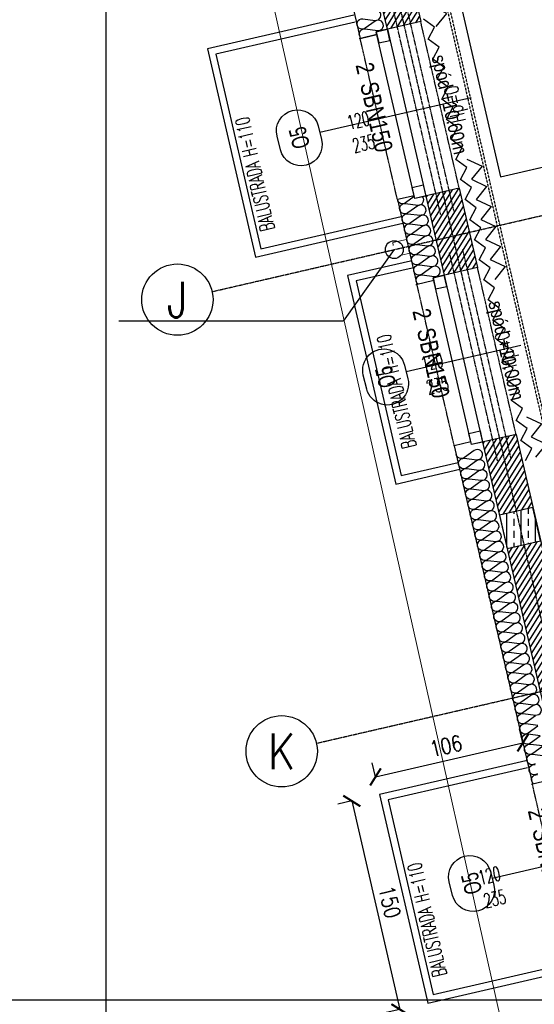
# Model space of a CAD drawing. Header units: millimetres. Extents: x 69081 to 158617, y -37521 to -9534.
# Tile 94 of 256: x 110661 to 111022, y -19761 to -19071. Entities that reach past the tile are written whole.
import ezdxf
from ezdxf.enums import TextEntityAlignment as Align

# ---------------------------------------------------------------- set-up
doc = ezdxf.new("R2010")
doc.units = ezdxf.units.MM
for name, pattern in [('DO', [0.8, 0.6, -0.1, 0, -0.1]), ('DP', [0.5, 0.3, -0.2]), ('KRESKOWA-SREDNIA', [0.2, 0.12, -0.08]), ('Przerywana', [240, 120, -120])]:
    doc.linetypes.add(name, pattern=pattern)
for name, color, linetype in [('0_oświetlenie', 7, 'Continuous'), ('A-----SZ', 8, 'Continuous'), ('A-BUD-MA-MATERIALY', 8, 'Continuous'), ('A-MEB', 8, 'Continuous'), ('A-OSI', 8, 'DO'), ('A-SCI', 7, 'Continuous'), ('AM DRZWI ZEWN', 1, 'Continuous'), ('BA_okn', 7, 'Continuous'), ('BA_okp', 2, 'Continuous'), ('BA_okw', 1, 'DP'), ('BA_sym', 7, 'Continuous'), ('BA_txs', 2, 'Continuous'), ('BA_WIC', 1, 'Continuous'), ('BI_sym', 7, 'Continuous'), ('BI_szr', 8, 'Continuous'), ('BZ_sym', 7, 'Continuous'), ('JS_DACH', 3, 'Continuous'), ('JS_OLKA KONSTR', 231, 'Continuous'), ('Nadproża', 5, 'DO'), ('R-----OP', 1, 'Continuous'), ('ramka', 1, 'Continuous'), ('RYNNY', 3, 'Continuous'), ('słupy', 1, 'Continuous')]:
    doc.layers.add(name, color=color, linetype=linetype)
doc.layers.add('320-W Umeblowanie_Nr_pióra__84', color=7, linetype='Continuous', lineweight=13)
doc.layers.add('OPIS', color=7, linetype='Continuous', lineweight=25)
doc.styles.add('BIKTS', font='bikromsw.shx', dxfattribs={"width": 0.85})
doc.styles.add('ROMANS', font='romans.shx', dxfattribs={"height": 1})
doc.styles.add('WYM--ROMANSSHX-08', font='ROMANS.SHX', dxfattribs={"width": 0.8})
doc.dimstyles.new('ROMANSSHX-K5002508105012', dxfattribs={"dimscale": 50, "dimtxt": 0.22, "dimasz": 0.2, "dimexe": 0.2, "dimexo": 0.5, "dimgap": 0.09, "dimtad": 1, "dimdec": 3, "dimrnd": 0.5, "dimdsep": 46, "dimtxsty": 'WYM--ROMANSSHX-08', "dimblk1": 'ARCHTICK', "dimblk2": 'ARCHTICK', "dimsah": 1, "dimcen": 0.1, "dimclrd": 1, "dimclre": 1, "dimclrt": 2, "dimadec": 0, "dimazin": 0, "dimtfac": 1, "dimtdec": 3, "dimtix": 1, "dimtmove": 2, "dimatfit": 3, "dimfxl": 0.5, "dimfxlon": 1, "dimtolj": 1, "dimarcsym": 0})

# ---------------------------------------------------------------- blocks, each defined once
blk = doc.blocks.new('A$C19277BFE')
at = {"layer": 'A-MEB', "linetype": 'Continuous'}
for p, q in [((53.01, 90), (200, 90)), ((200, 90), (200, 0)), ((72.04, 9.16), (35.57, 56.81)), ((200, 0), (89.48, 0))]:
    blk.add_line(p, q, dxfattribs=at)
at = {"layer": 'A-MEB'}
for p in [(53.01, 47.65), (68.3, 21.18)]:
    blk.add_line(p, (68.3, 47.65), dxfattribs=at)
at = {"layer": 'A-MEB', "linetype": 'Continuous'}
blk.add_lwpolyline([(94.24, 0), (0, 0), (0, 90), (56.12, 90)], dxfattribs=at)
for centre, start in [((53.01, 68.82), 90), ((89.48, 21.18), 180)]:
    blk.add_arc(centre, 21.18, start, 270, dxfattribs=at)
blk = doc.blocks.new('enr')
blk.add_circle((0, 0), 0.5)
at = {"style": 'ROMANS', "width": 0.85}
blk.add_attdef('NR', text='', height=0.5, dxfattribs=at).set_placement((0, 0), align=Align.MIDDLE_CENTER)
blk = doc.blocks.new('osie')
at = {"layer": 'A-OSI'}
for p, q in [((16711.32, -41330.41), (17353.6, -44112.43)), ((16711.47, -42100.31), (18613.45, -41661.2)), ((16784.58, -42416.98), (18686.55, -41977.87))]:
    blk.add_line(p, q, dxfattribs=at)
at = {"layer": 'BI_sym', "xscale": 50, "yscale": 50, "zscale": 50}
for p, values in [((16687.11, -42105.93), {'NR': 'J'}), ((16760.22, -42422.6), {'NR': 'K'})]:
    blk.add_blockref('enr', p, dxfattribs=at).add_auto_attribs(values)
blk = doc.blocks.new('_ARCHTICK')
at = {"color": 0, "linetype": 'ByBlock', "const_width": 0.15}
blk.add_lwpolyline([(-0.5, -0.5), (0.5, 0.5)], dxfattribs=at)
blk = doc.blocks.new('*D3039')
at = {"layer": 'A-SCI', "color": 1, "lineweight": -2, "transparency": 16777216}
for p, q in [((110893.9, -19618.6), (110884.16, -19620.85)), ((110893.9, -19618.6), (110927.64, -19764.76)), ((110927.64, -19764.76), (110917.9, -19767.01))]:
    blk.add_line(p, q, dxfattribs=at)
at = {"layer": 'Defpoints', "color": 0, "lineweight": 5, "transparency": 16777216}
for p in [(110913.39, -19614.11), (110927.64, -19764.76), (110947.13, -19760.26)]:
    blk.add_point(p, dxfattribs=at)
at = {"layer": 'A-SCI', "color": 1, "lineweight": -2, "transparency": 16777216, "xscale": 10, "yscale": 10, "zscale": 10}
for p, rotation in [((110893.9, -19618.6), 102.9999999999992), ((110927.64, -19764.76), 282.9999999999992)]:
    blk.add_blockref('_ARCHTICK', p, dxfattribs=dict(at, rotation=rotation))
at = {"layer": 'A-SCI', "color": 2, "transparency": 16777216, "insert": (110920.52, -19689.43), "char_height": 11, "attachment_point": 5, "rotation": 283, "style": 'WYM--ROMANSSHX-08'}
blk.add_mtext('\\A1;150', dxfattribs=at)
blk = doc.blocks.new('*D3040')
at = {"layer": 'A-SCI', "color": 1, "lineweight": -2, "transparency": 16777216}
for p, q in [((111013.81, -19577.86), (111011.56, -19568.12)), ((110910.53, -19601.7), (111013.81, -19577.86)), ((110910.53, -19601.7), (110908.28, -19591.96))]:
    blk.add_line(p, q, dxfattribs=at)
at = {"layer": 'Defpoints', "color": 0, "lineweight": 5, "transparency": 16777216}
for p in [(111013.81, -19577.86), (111016.67, -19590.26), (110913.39, -19614.11)]:
    blk.add_point(p, dxfattribs=at)
at = {"layer": 'A-SCI', "color": 1, "lineweight": -2, "transparency": 16777216, "xscale": 10, "yscale": 10, "zscale": 10}
for p, rotation in [((111013.81, -19577.86), 13.00000000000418), ((110910.53, -19601.7), 193.0000000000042)]:
    blk.add_blockref('_ARCHTICK', p, dxfattribs=dict(at, rotation=rotation))
at = {"layer": 'A-SCI', "color": 2, "transparency": 16777216, "insert": (110959.92, -19580.04), "char_height": 11, "attachment_point": 5, "rotation": 13, "style": 'WYM--ROMANSSHX-08'}
blk.add_mtext('\\A1;106', dxfattribs=at)
blk = doc.blocks.new('Rura spustowa złożona 24')
at = {"layer": '320-W Umeblowanie_Nr_pióra__84', "color": 7, "linetype": 'Przerywana', "lineweight": 13, "flags": 128}
blk.add_lwpolyline([(-50, 50), (-50, -50), (50, -50), (50, 50)], close=True, dxfattribs=at)
blk = doc.blocks.new('symnadpr')
at = {"style": 'BIKTS', "width": 0.8}
blk.add_attdef('SZT_NADPR', text='', height=25, dxfattribs=at).set_placement((-48.7, -11.7), align=Align.RIGHT)
blk.add_attdef('NAZNADPR', (-42.6, -11.7), '', height=25, dxfattribs=at)
blk = doc.blocks.new('A$C04435ce7')
at = {"layer": 'BI_szr'}
h = blk.add_hatch(dxfattribs=at)
h.set_pattern_fill('BIK_ZELBET', color=256, scale=5, angle=45, style=0)
h.set_pattern_definition([(90, (332.648, 1895.786), (-10, 2e-15), []), (90, (337.648, 1900.786), (-10, 2e-15), [5, -3.5])])
h.paths.add_polyline_path([(318.82, 1873.41), (342.2, 1878.81), (336.8, 1902.19), (313.42, 1896.79)])
at = {"layer": 'Nadproża', "ltscale": 0.75}
for p, q in [((272.2, 2107.4), (238.46, 2253.56)), ((281.54, 2109.56), (247.79, 2255.71)), ((312.03, 1934.91), (278.28, 2081.07)), ((321.36, 1937.07), (287.62, 2083.22))]:
    blk.add_line(p, q, dxfattribs=at)
at = {"layer": 'słupy', "color": 4}
blk.add_lwpolyline([(318.82, 1873.41), (342.2, 1878.81), (336.8, 1902.19), (313.42, 1896.79)], close=True, dxfattribs=at)
at = {"layer": 'BZ_sym'}
ref = blk.add_blockref('symnadpr', (226.48, 2179.27), dxfattribs=dict(at, xscale=0.4999999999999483, yscale=0.4999999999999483, zscale=0.4999999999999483, rotation=283.0000000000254))
ref.add_attrib('naznadpr', 'SBN150', (215.55, 2198.81), dxfattribs={"height": 12.5, "rotation": 283, "style": 'BIKTS', "width": 0.8})
ref.add_attrib('szt_nadpr', '2', dxfattribs={"height": 12.5, "rotation": 283, "style": 'BIKTS', "width": 0.8}).set_placement((214.1, 2205.1), align=Align.RIGHT)
ref = blk.add_blockref('symnadpr', (266.3, 2006.78), dxfattribs=dict(at, xscale=0.4999999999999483, yscale=0.4999999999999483, zscale=0.4999999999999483, rotation=283.0000000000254))
ref.add_attrib('naznadpr', 'SBN150', (255.37, 2026.32), dxfattribs={"height": 12.5, "rotation": 283, "style": 'BIKTS', "width": 0.8})
ref.add_attrib('szt_nadpr', '2', dxfattribs={"height": 12.5, "rotation": 283, "style": 'BIKTS', "width": 0.8}).set_placement((253.92, 2032.61), align=Align.RIGHT)
ref = blk.add_blockref('symnadpr', (347.19, 1656.41), dxfattribs=dict(at, xscale=0.4999999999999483, yscale=0.4999999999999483, zscale=0.4999999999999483, rotation=283.0000000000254))
ref.add_attrib('naznadpr', 'SBN150', (336.26, 1675.95), dxfattribs={"height": 12.5, "rotation": 283, "style": 'BIKTS', "width": 0.8})
ref.add_attrib('szt_nadpr', '2', dxfattribs={"height": 12.5, "rotation": 283, "style": 'BIKTS', "width": 0.8}).set_placement((334.81, 1682.24), align=Align.RIGHT)
at = {"layer": 'OPIS', "char_height": 10, "width": 160, "attachment_point": 1, "rotation": 283, "style": 'WYM--ROMANSSHX-08'}
for insert in [(275.37, 2220.52), (315.19, 2048.03)]:
    blk.add_mtext('{\\fArial|b0|i0|c238|p34;spód +10.00m}', dxfattribs=dict(at, insert=insert))
blk = doc.blocks.new('symdrz')
blk.add_lwpolyline([(-10, -30, -1), (-10, 30), (10, 30, -1), (10, -30)], format="xyb", close=True)
at = {"style": 'BIKTS', "width": 0.8}
blk.add_attdef('SZERDRZ', text='', height=25, dxfattribs=at).set_placement((77.1, 8.8), align=Align.CENTER)
blk.add_attdef('SYMDRZ', text='', height=25, dxfattribs=at).set_placement((0, 0), align=Align.MIDDLE)
blk.add_attdef('WYSDRZ', text='', height=25, dxfattribs=at).set_placement((77.1, -9.5), align=Align.TOP_CENTER)
blk = doc.blocks.new('A$C3901f979')
at = {"layer": 'AM DRZWI ZEWN'}
ref = blk.add_blockref('symdrz', (19.21, 2237.48), dxfattribs=dict(at, xscale=0.4950000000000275, yscale=0.4950000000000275, zscale=0.4950000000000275, rotation=104.0497633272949))
ref.add_attrib('Symdrz', 'O5', dxfattribs={"layer": 'BA_sym', "height": 12, "rotation": 104.04976, "style": 'BIKTS', "width": 0.7}).set_placement((19.21, 2237.48), align=Align.MIDDLE_CENTER)
ref = blk.add_blockref('symdrz', (79.69, 2069.76), dxfattribs=dict(at, xscale=0.4950000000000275, yscale=0.4950000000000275, zscale=0.4950000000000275, rotation=104.0497633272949))
ref.add_attrib('Symdrz', 'O5', dxfattribs={"layer": 'BA_sym', "height": 12, "rotation": 104.04976, "style": 'BIKTS', "width": 0.7}).set_placement((79.69, 2069.76), align=Align.MIDDLE_CENTER)
ref = blk.add_blockref('symdrz', (139.92, 1714.62), dxfattribs=dict(at, xscale=0.4950000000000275, yscale=0.4950000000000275, zscale=0.4950000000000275, rotation=104.0497633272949))
ref.add_attrib('Symdrz', 'O5', dxfattribs={"layer": 'BA_sym', "height": 12, "rotation": 104.04976, "style": 'BIKTS', "width": 0.7}).set_placement((139.92, 1714.62), align=Align.MIDDLE_CENTER)
blk = doc.blocks.new('*U2991')
blk.add_lwpolyline([(30, 5), (30, 832), (895, 832), (895, 5)], close=True)

msp = doc.modelspace()

# ---------------------------------------------------------------- hatches: boundary and pattern name
at = {"layer": 'A-----SZ'}
h = msp.add_hatch(dxfattribs=at)
h.set_pattern_fill('ANSI31', color=256, angle=13.0000002)
h.set_pattern_definition([(58, (77490.6076, -6101.763), (-2.6925527, 1.68249366), [])])
h.paths.add_polyline_path([(110899.4286, -18993.3352), (110922.8135, -18987.9364), (110942.2465, -19072.1099), (110918.8616, -19077.5087)])
h = msp.add_hatch(dxfattribs=at)
h.set_pattern_fill('ANSI31', color=256, angle=13.0000002)
h.set_pattern_definition([(58, (77530.43, -6274.253), (-2.6925527, 1.68249366), [])])
h.paths.add_polyline_path([(110945.8557, -19194.4331), (110969.2406, -19189.0343), (110982.0689, -19244.5996), (110958.684, -19249.9985)])
h = msp.add_hatch(dxfattribs=at)
h.set_pattern_fill('ANSI31', color=256, angle=13.0000002)
h.set_pattern_definition([(58, (77569.2533, -6442.415), (-2.6925527, 1.68249366), [])])
h.paths.add_polyline_path([(110985.6781, -19366.9229), (111009.063, -19361.5241), (111020.8921, -19412.7618), (110997.5073, -19418.1606)])
h = msp.add_hatch(dxfattribs=at)
h.set_pattern_fill('ANSI31', color=256, angle=13.0000002)
h.set_pattern_definition([(58, (77611.3192, -6624.6222), (-2.6925527, 1.68249366), [])])
h.paths.add_polyline_path([(111002.9061, -19441.5455), (111026.291, -19436.1466), (111062.958, -19594.969), (111039.5731, -19600.3678)])

# ---------------------------------------------------------------- linework, layer by layer
at = {"color": 5}
msp.add_lwpolyline([(109057.9191, -19758.1136), (112022.4392, -19758.1136), (112022.4392, -20828.5147), (109057.9191, -20828.5147)], close=True, dxfattribs=at)
at = {"layer": '0_oświetlenie', "color": 7, "lineweight": 5, "elevation": 1}
msp.add_lwpolyline([(111353.9326, -21359.284), (114660.1136, -21359.284), (114644.1136, -18638.284), (113105.1136, -18638.284), (113105.1136, -19854.284), (112602.3789, -19854.284), (112319.9319, -18630.8715), (110820.3763, -18977.0712), (111353.9326, -21359.284)], dxfattribs=at)
at = {"layer": 'A-BUD-MA-MATERIALY'}
for points in [[(110899.3132, -19081.9257, -0.53909743), (110903.3274, -19077.2869), (110911.8837, -19078.4179, 1.47258809), (110910.2196, -19071.7983), (110903.3397, -19076.7515, -1.47258809), (110901.6756, -19070.1319), (110910.2319, -19071.2629, 1.47258809), (110908.5678, -19064.6433)], [(110937.683, -19194.7783), (110931.6027, -19199.1558, -0.54218445), (110925.8646, -19196.9325)], [(110940.3733, -19256.2784, -0.75878438), (110943.1534, -19249.7758), (110951.7097, -19250.9068, 1.47258809), (110950.0456, -19244.2872), (110943.1656, -19249.2404, -1.47258809), (110941.5015, -19242.6209), (110950.0578, -19243.7518, 1.47258809), (110948.3937, -19237.1322), (110941.5138, -19242.0855, -1.47258809), (110939.8497, -19235.4659), (110948.406, -19236.5969, 1.47258809), (110946.7419, -19229.9773), (110939.8619, -19234.9305, -1.47258809), (110938.1978, -19228.311), (110946.7541, -19229.4419, 1.47258809), (110945.09, -19222.8224), (110938.2101, -19227.7756, -1.47258809), (110936.546, -19221.156), (110945.1023, -19222.287, 1.47258809), (110943.4382, -19215.6674), (110936.5582, -19220.6207, -1.47258809), (110934.8941, -19214.0011), (110943.4504, -19215.132, 1.47258809), (110941.7863, -19208.5125), (110934.9064, -19213.4657, -1.47258809), (110933.2423, -19206.8461), (110941.7986, -19207.9771, 1.47258809), (110940.1345, -19201.3575), (110933.2545, -19206.3108, -1.47258809), (110931.5904, -19199.6912), (110940.1467, -19200.8222, 0.66621154), (110943.554, -19194.9645, 0.66621154)], [(111004.7439, -19535.0983, -0.75878438), (111007.524, -19528.5957), (111016.0803, -19529.7266, 1.47258809), (111014.4162, -19523.107), (111007.5363, -19528.0603, -1.47258809), (111005.8722, -19521.4407), (111014.4285, -19522.5717, 1.47258809), (111012.7644, -19515.9521), (111005.8844, -19520.9053, -1.47258809), (111004.2203, -19514.2858), (111012.7766, -19515.4167, 1.47258809), (111011.1125, -19508.7971), (111004.2326, -19513.7504, -1.47258809), (111002.5685, -19507.1308), (111011.1248, -19508.2618, 1.47258809), (111009.4607, -19501.6422), (111002.5807, -19506.5955, -1.47258809), (111000.9166, -19499.9759), (111009.4729, -19501.1068, 1.47258809), (111007.8088, -19494.4873), (111000.9289, -19499.4405, -1.47258809), (110999.2648, -19492.8209), (111007.8211, -19493.9519, 1.47258809), (111006.157, -19487.3323), (110999.277, -19492.2856, -1.47258809), (110997.6129, -19485.666), (111006.1692, -19486.7969, 1.47258809), (111004.5051, -19480.1774), (110997.6252, -19485.1306, -1.47258809), (110995.9611, -19478.511), (111004.5174, -19479.642, 1.47258809), (111002.8533, -19473.0224), (110995.9733, -19477.9757, -1.47258809), (110994.3092, -19471.3561), (111002.8655, -19472.4871, 1.47258809), (111001.2014, -19465.8675), (110994.3215, -19470.8207, -1.47258809), (110992.6574, -19464.2011), (111001.2137, -19465.3321, 1.47258809), (110999.5496, -19458.7125), (110992.6696, -19463.6658, -1.47258809), (110991.0055, -19457.0462), (110999.5618, -19458.1772, 1.47258809), (110997.8977, -19451.5576), (110991.0178, -19456.5108, -1.47258809), (110989.3537, -19449.8912), (110997.91, -19451.0222, 1.47258809), (110996.2459, -19444.4026), (110989.3659, -19449.3559, -1.47258809), (110987.7018, -19442.7363), (110996.2581, -19443.8673, 1.47258809), (110994.594, -19437.2477), (110987.7141, -19442.2009, -1.47258809), (110986.05, -19435.5813), (110994.6063, -19436.7123, 1.47258809), (110992.9422, -19430.0927), (110986.0622, -19435.046, -1.47258809), (110984.3981, -19428.4264), (110992.9544, -19429.5574, 1.47258809), (110991.2903, -19422.9378), (110984.4104, -19427.891, -1.47258809), (110982.7463, -19421.2714), (110991.3026, -19422.4024, 1.47258809), (110989.6385, -19415.7828), (110982.7585, -19420.7361, -1.47258809), (110981.0944, -19414.1165), (110989.6507, -19415.2475, 1.47258809), (110987.9866, -19408.6279), (110981.1067, -19413.5811, -1.47258809), (110979.4426, -19406.9615), (110987.9989, -19408.0925, 1.47258809), (110986.3348, -19401.4729), (110979.4548, -19406.4262, -1.47258809), (110977.7907, -19399.8066), (110986.347, -19400.9376, 1.47258809), (110984.6829, -19394.318), (110977.803, -19399.2712, -1.47258809), (110976.1389, -19392.6517), (110984.6952, -19393.7826, 1.47258809), (110983.0311, -19387.163), (110976.1511, -19392.1163, -1.47258809), (110974.487, -19385.4967), (110983.0433, -19386.6277, 1.47258809), (110981.3792, -19380.0081), (110974.4993, -19384.9613, -1.47258809), (110972.8352, -19378.3418), (110981.3915, -19379.4727, 1.47258809), (110979.7274, -19372.8532), (110972.8474, -19377.8064, -0.55167917), (110967.0888, -19375.4778)], [(111022.6755, -19558.8818), (111015.7955, -19563.835, -1.47258809), (111014.1314, -19557.2154), (111022.6877, -19558.3464, 1.47258809), (111021.0236, -19551.7268), (111014.1437, -19556.6801, -1.47258809), (111012.4796, -19550.0605), (111021.0359, -19551.1915, 1.47258809), (111019.3718, -19544.5719), (111012.4918, -19549.5251, -1.47258809), (111010.8277, -19542.9055), (111019.384, -19544.0365, 1.47258809), (111017.7199, -19537.4169), (111010.84, -19542.3702, -1.47258809), (111009.1759, -19535.7506), (111017.7322, -19536.8816, 1.47258809), (111016.0681, -19530.262), (111009.1881, -19535.2152, -1.47258809), (111007.524, -19528.5957), (111016.0803, -19529.7266, 1.47258809), (111014.4162, -19523.107), (111007.5363, -19528.0603, -1.47258809), (111005.8722, -19521.4407), (111014.4285, -19522.5717, 1.47258809), (111012.7644, -19515.9521), (111005.8844, -19520.9053, -1.47258809), (111004.2203, -19514.2858), (111012.7766, -19515.4167, 1.47258809), (111011.1125, -19508.7971), (111004.2326, -19513.7504, -1.47258809), (111002.5685, -19507.1308), (111011.1248, -19508.2618, 1.47258809), (111009.4607, -19501.6422), (111002.5807, -19506.5955, -1.47258809), (111000.9166, -19499.9759), (111009.4729, -19501.1068, 1.47258809), (111007.8088, -19494.4873), (111000.9289, -19499.4405, -1.47258809), (110999.2648, -19492.8209), (111007.8211, -19493.9519, 1.47258809), (111006.157, -19487.3323), (110999.277, -19492.2856, -1.47258809), (110997.6129, -19485.666), (111006.1692, -19486.7969, 1.47258809), (111004.5051, -19480.1774), (110997.6252, -19485.1306, -1.47258809), (110995.9611, -19478.511), (111004.5174, -19479.642, 1.47258809), (111002.8533, -19473.0224), (110995.9733, -19477.9757, -1.47258809), (110994.3092, -19471.3561), (111002.8655, -19472.4871, 1.47258809), (111001.2014, -19465.8675), (110994.3215, -19470.8207, -1.47258809), (110992.6574, -19464.2011), (111001.2137, -19465.3321, 1.47258809), (110999.5496, -19458.7125), (110992.6696, -19463.6658, -1.47258809), (110991.0055, -19457.0462), (110999.5618, -19458.1772, 1.47258809), (110997.8977, -19451.5576), (110991.0178, -19456.5108, -1.47258809), (110989.3537, -19449.8912), (110997.91, -19451.0222, 1.47258809), (110996.2459, -19444.4026), (110989.3659, -19449.3559, -0.55167917), (110983.6073, -19447.0273)], [(111024.3273, -19566.0367), (111017.4474, -19570.99, -1.47258809), (111015.7833, -19564.3704), (111024.3396, -19565.5014, 1.47258809)], [(111025.9792, -19573.1917), (111019.0992, -19578.1449, -1.47258809), (111017.4351, -19571.5253), (111025.9914, -19572.6563, 1.47258809)], [(111027.631, -19580.3466), (111020.7511, -19585.2999, -1.47258809), (111019.087, -19578.6803), (111027.6433, -19579.8113, 1.47258809)], [(111022.4029, -19592.4548, -1.47258809), (111020.7388, -19585.8352), (111029.2951, -19586.9662, 1.47258809)], [(111024.0548, -19599.6098, -1.47258809), (111022.3907, -19592.9902)], [(111021.2624, -19606.6478, -0.75878438), (111024.0425, -19600.1451)]]:
    msp.add_lwpolyline(points, format="xyb", dxfattribs=at)
at = {"layer": 'A-MEB'}
msp.add_lwpolyline([(111040.898, -18965.806), (110953.2047, -18986.0516), (110998.1949, -19180.9256), (111085.8882, -19160.68)], close=True, dxfattribs=at)
at = {"layer": 'A-MEB', "linetype": 'KRESKOWA-SREDNIA'}
msp.add_lwpolyline([(111044.5379, -19417.5658), (110944.2097, -18982.9967), (110942.261, -18983.4466), (111042.5892, -19418.0157)], dxfattribs=at)
at = {"layer": 'A-MEB'}
for points in [[(110953.0545, -19075.463), (110960.4293, -19066.3497), (110949.8059, -19061.3916)], [(110947.3581, -19084.4147), (110951.8098, -19075.9763), (110944.1095, -19070.3434)], [(110950.6067, -19098.486), (110955.0584, -19090.0476), (110947.3581, -19084.4147)], [(110953.8554, -19112.5574), (110958.307, -19104.119), (110950.6067, -19098.486)], [(110957.104, -19126.6287), (110961.5556, -19118.1903), (110953.8554, -19112.5574)], [(110960.3526, -19140.7001), (110964.8043, -19132.2617), (110957.104, -19126.6287)], [(110963.6012, -19154.7714), (110968.0529, -19146.333), (110960.3526, -19140.7001)], [(110966.8499, -19168.8428), (110971.3015, -19160.4043), (110963.6012, -19154.7714)], [(110970.0985, -19182.9141), (110974.5501, -19174.4757), (110966.8499, -19168.8428)], [(110974.5675, -19168.6458), (110985.1908, -19173.6039), (110977.8161, -19182.7171)], [(110973.3471, -19196.9855), (110977.7988, -19188.547), (110970.0985, -19182.9141)], [(110977.8161, -19182.7171), (110988.4395, -19187.6752), (110981.0647, -19196.7885)], [(110976.5958, -19211.0568), (110981.0474, -19202.6184), (110973.3471, -19196.9855)], [(110981.0647, -19196.7885), (110991.6881, -19201.7465), (110984.3133, -19210.8598)], [(110979.8444, -19225.1281), (110984.296, -19216.6897), (110976.5958, -19211.0568)], [(110984.3133, -19210.8598), (110994.9367, -19215.8179), (110987.562, -19224.9312)], [(110983.093, -19239.1995), (110987.5446, -19230.7611), (110979.8444, -19225.1281)], [(110987.562, -19224.9312), (110998.1853, -19229.8892), (110990.8106, -19239.0025)], [(110986.3416, -19253.2708), (110990.7933, -19244.8324), (110983.093, -19239.1995)], [(110990.8106, -19239.0025), (111001.434, -19243.9606), (110994.0592, -19253.0738)], [(110989.5903, -19267.3422), (110994.0419, -19258.9038), (110986.3416, -19253.2708)], [(110992.8389, -19281.4135), (110997.2905, -19272.9751), (110989.5903, -19267.3422)], [(110996.0875, -19295.4849), (111000.5391, -19287.0464), (110992.8389, -19281.4135)], [(110999.3361, -19309.5562), (111003.7878, -19301.1178), (110996.0875, -19295.4849)], [(111002.5848, -19323.6275), (111007.0364, -19315.1891), (110999.3361, -19309.5562)], [(111005.8334, -19337.6989), (111010.285, -19329.2605), (111002.5848, -19323.6275)], [(111009.082, -19351.7702), (111013.5336, -19343.3318), (111005.8334, -19337.6989)], [(111016.2769, -19349.3091), (111026.9003, -19354.2672), (111019.5255, -19363.3805)], [(111012.3306, -19365.8416), (111016.7823, -19357.4032), (111009.082, -19351.7702)], [(111019.5255, -19363.3805), (111030.1489, -19368.3386), (111022.7741, -19377.4518)], [(111015.5793, -19379.9129), (111020.0309, -19371.4745), (111012.3306, -19365.8416)]]:
    msp.add_lwpolyline(points, dxfattribs=at)
at = {"layer": 'A-SCI', "color": 4}
for p, q in [((110918.8217, -19077.5179), (110890.3907, -18954.3696)), ((110942.2066, -19072.1191), (110911.0267, -19079.3176)), ((110969.2007, -19189.0435), (110938.0209, -19196.242)), ((110982.029, -19244.6089), (110950.8491, -19251.8073)), ((111009.0231, -19361.5333), (110977.8433, -19368.7317))]:
    msp.add_line(p, q, dxfattribs=at)
for points in [[(111532.7293, -18847.1263), (110922.7736, -18987.9456), (110942.2066, -19072.1191)], [(110866.4043, -18939.3813), (110899.7842, -19083.9657), (110911.4766, -19081.2663)], [(110911.0267, -19079.3176), (110911.4766, -19081.2663), (110899.0566, -19084.1337)], [(110938.0209, -19196.242), (110937.571, -19194.2932), (110925.8785, -19196.9926)], [(110950.8491, -19251.8073), (110951.299, -19253.756), (110938.879, -19256.6234)], [(111009.0231, -19361.5333), (111062.9181, -19594.9782)], [(110977.8433, -19368.7317), (110977.3934, -19366.783), (110965.7009, -19369.4824)], [(110965.7009, -19369.4824), (111020.4957, -19606.8248)], [(110985.6382, -19366.9321), (111039.5332, -19600.377)], [(111031.7383, -19602.1766), (111032.1882, -19604.1253), (111019.7681, -19606.9927)]]:
    msp.add_lwpolyline(points, dxfattribs=at)
at = {"layer": 'A-SCI'}
for points in [[(110969.2007, -19189.0435), (110982.029, -19244.6089)], [(110925.8785, -19196.9926), (110939.6066, -19256.4554)], [(110945.8158, -19194.4424), (110958.6441, -19250.0077)]]:
    msp.add_lwpolyline(points, dxfattribs=at)
at = {"layer": 'BA_okn'}
for points in [[(110938.0209, -19196.242), (110911.0267, -19079.3176), (110918.8217, -19077.5179), (110945.8158, -19194.4424)], [(110911.0267, -19079.3176), (110912.8263, -19087.1125), (110920.6213, -19085.3129), (110918.8217, -19077.5179)], [(110938.0209, -19196.242), (110936.2213, -19188.447), (110944.0162, -19186.6474), (110945.8158, -19194.4424)], [(110977.8433, -19368.7317), (110950.8491, -19251.8073), (110958.6441, -19250.0077), (110985.6382, -19366.9321)], [(110950.8491, -19251.8073), (110952.6487, -19259.6022), (110960.4437, -19257.8026), (110958.6441, -19250.0077)], [(110977.8433, -19368.7317), (110976.0436, -19360.9367), (110983.8386, -19359.1371), (110985.6382, -19366.9321)]]:
    msp.add_lwpolyline(points, close=True, dxfattribs=at)
at = {"layer": 'BA_okp'}
for points in [[(110895.2324, -19067.5694), (110792.6768, -19091.2462), (110826.4195, -19237.4017), (110929.7027, -19213.5569)], [(110896.3572, -19072.4412), (110798.6734, -19094.9933), (110830.1666, -19231.4051), (110928.5779, -19208.6851)], [(110935.0548, -19240.0591), (110890.9614, -19250.2389), (110924.7041, -19396.3944), (110969.5251, -19386.0467)], [(110936.1796, -19244.931), (110896.958, -19253.986), (110928.4512, -19390.3978), (110968.4003, -19381.1748)], [(111015.9439, -19590.4285), (110913.3883, -19614.1053), (110947.131, -19760.2608), (111050.4142, -19736.416)], [(111017.0687, -19595.3003), (110919.3849, -19617.8524), (110950.8781, -19754.2642), (111049.2895, -19731.5441)]]:
    msp.add_lwpolyline(points, dxfattribs=at)
at = {"layer": 'BA_okw'}
for p, q in [((110969.2007, -19189.0435), (110942.2066, -19072.1191)), ((110925.8785, -19196.9926), (110899.7842, -19083.9657)), ((111009.0231, -19361.5333), (110982.029, -19244.6089)), ((110965.7009, -19369.4824), (110939.6066, -19256.4554)), ((111046.59, -19719.8517), (111020.4957, -19606.8248))]:
    msp.add_line(p, q, dxfattribs=at)
at = {"layer": 'BA_WIC'}
for p, q in [((110977.5329, -19125.5417), (110871.5147, -19150.0179)), ((111012.2869, -19299.2015), (110931.9954, -19317.7383)), ((111098.2444, -19648.4007), (110992.2263, -19672.8769))]:
    msp.add_line(p, q, dxfattribs=at)
msp.add_lwpolyline([(110923.6997, -19232.0091), (110887.7605, -19282.1171), (110730.6841, -19282.1171)], dxfattribs=at)
at = {"layer": 'JS_DACH'}
msp.add_circle((110923.6997, -19232.0091), 6.25, dxfattribs=at)

# ---------------------------------------------------------------- block references
at = {"layer": 'A-MEB', "extrusion": (0, 0, -1), "zscale": -1, "rotation": 257.0000000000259}
msp.add_blockref('A$C19277BFE', (-111040.898, -18965.8059), dxfattribs=at)
at = {"layer": 'A-SCI', "color": 4}
msp.add_blockref('osie', (94084.5456, 22838.835), dxfattribs=at)
at = {"layer": 'AM DRZWI ZEWN'}
msp.add_blockref('A$C3901f979', (110837.8965, -21391.1009), dxfattribs=at)
at = {"layer": 'JS_OLKA KONSTR'}
msp.add_blockref('A$C04435ce7', (110684.0499, -21314.9635), dxfattribs=at)
at = {"layer": 'ramka', "ltscale": 0.01, "xscale": 5, "yscale": 5, "zscale": 5}
msp.add_blockref('*U2991', (110571.8456, -22437.8823), dxfattribs=at)
at = {"layer": 'RYNNY', "color": 8, "xscale": 0.1, "yscale": 0.1, "zscale": 100, "rotation": 283.0941536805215}
msp.add_blockref('Rura spustowa złożona 24', (110928.5697, -19230.8763), dxfattribs=at)

# ---------------------------------------------------------------- texts
at = {"layer": 'BA_txs', "char_height": 10, "width": 211.406726, "attachment_point": 9, "rotation": 13, "style": 'ROMANS'}
for insert in [(110910.8626, -19160.7837), (110962.6306, -19330.2082), (111002.7429, -19690.299)]:
    msp.add_mtext('\\pxse0.96;{\\W0.6;\\C1;120\\P235}', dxfattribs=dict(at, insert=insert))
at = {"layer": 'R-----OP', "char_height": 10, "rotation": 103, "style": 'ROMANS'}
for s, insert, width, attachment_point in [('\\pxql;{\\W0.7;Hp=0}', (110924.1637, -18911.6676), 235.292577, 9), ('\\pxql;{\\W0.6;BALUSTRADA H=110}', (110830.2346, -19219.7704), 237.48282, 1), ('\\pxql;{\\W0.6;BALUSTRADA H=110}', (110939.2392, -19369.9216), 237.48282, 7), ('\\pxql;{\\W0.7;Hp=0}', (110960.0818, -19085.0587), 234.240284, 9), ('\\pxql;{\\W0.6;BALUSTRADA H=110}', (110950.9461, -19742.6294), 237.48282, 1)]:
    msp.add_mtext(s, dxfattribs=dict(at, insert=insert, width=width, attachment_point=attachment_point))

# ---------------------------------------------------------------- dimensions: what is measured, and where the dimension line sits
at = {"layer": 'A-SCI', "color": 4}
for p2, distance, picture, middle in [((111016.6716, -19590.2605), 12.7274, '*D3040', (110959.9174, -19580.038)), ((110947.131, -19760.2608), -20, '*D3039', (110920.516, -19689.4325))]:
    dim = msp.add_aligned_dim(p1=(110913.3883, -19614.1053), p2=p2, distance=distance, dimstyle='ROMANSSHX-K5002508105012', dxfattribs=at)
    dim.commit()
    dim.dimension.update_dxf_attribs({"geometry": picture, "text_midpoint": middle})

doc.saveas('drawing.dxf')
